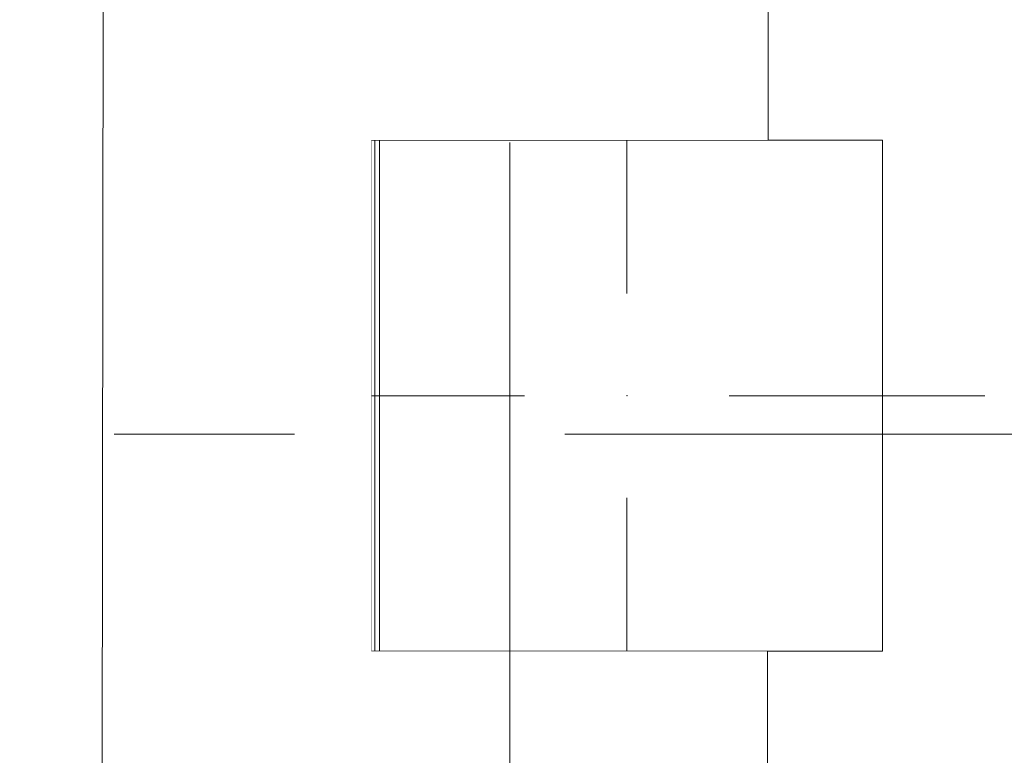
# Model space of a CAD drawing. Header units: millimetres. Extents: x -70269 to 35056, y -51814 to 48966.
# Tile 144 of 220: x -38424 to -37653, y 32529 to 33105. Entities that reach past the tile are written whole.
import ezdxf

# ---------------------------------------------------------------- set-up
doc = ezdxf.new("R2010")
doc.units = ezdxf.units.MM
doc.set_wipeout_variables(frame=1)
doc.linetypes.add('Przerywana podwójnie', pattern=[109.361107, 52.916665, -21.166666, 14.111111, -21.166666])
doc.linetypes.add('Wipeout_Contour', pattern=[1000, 0, -1000])
for name, color, linetype, lineweight, true_color in [('280-A Dachy Powłoki_Nr_pióra__95', 7, 'Continuous', 20, 0x7c7c7c), ('410-K Osie główne_Nr_pióra__95', 7, 'Continuous', 20, 0x7c7c7c), ('420-K Ściany_Nr_pióra__95', 7, 'Continuous', 20, 0x7c7c7c), ('440-K Słupy_Nr_pióra__95', 7, 'Continuous', 20, 0x7c7c7c), ('460 - Stropy_Nr_pióra__95', 7, 'Continuous', 13, 0x7c7c7c)]:
    doc.layers.add(name, color=color, linetype=linetype, lineweight=lineweight, true_color=true_color)
doc.layers.add('420-K Ściany', color=7, linetype='Continuous')
doc.layers.add('XREF', color=8, linetype='Continuous', lineweight=9)

# ---------------------------------------------------------------- blocks, each defined once
blk = doc.blocks.new('parter 2025.10.15')
at = {"layer": '280-A Dachy Powłoki_Nr_pióra__95', "color": 8, "linetype": 'Continuous', "lineweight": 5, "flags": 128}
for points in [[(13.455, 3006.84), (13.455, 59.933)], [(14.515, 59.931), (14.515, 3006.838)], [(31.486, 59.91), (31.486, 3006.817)], [(31.839, 3006.817), (31.839, 59.91)]]:
    blk.add_lwpolyline(points, dxfattribs=at)
at = {"layer": '440-K Słupy_Nr_pióra__95', "color": 8, "linetype": 'Continuous', "lineweight": 5}
for p, q in [((51.202, 2744.809), (51.202, 2764.809)), ((43.202, 2736.809), (23.202, 2736.809)), ((59.202, 2736.809), (79.202, 2736.809)), ((51.202, 2728.809), (51.202, 2708.809))]:
    blk.add_line(p, q, dxfattribs=at)
at = {"layer": '440-K Słupy_Nr_pióra__95', "color": 8, "linetype": 'Continuous', "lineweight": 5, "flags": 128}
blk.add_lwpolyline([(31.202, 2716.809), (71.202, 2716.809), (71.202, 2756.809), (31.202, 2756.809)], close=True, dxfattribs=at)
at = {"layer": '440-K Słupy_Nr_pióra__95', "color": 8, "linetype": 'Continuous', "lineweight": 5}
blk.add_point((51.202, 2736.809), dxfattribs=at)
at = {"color": 8, "linetype": 'Wipeout_Contour', "lineweight": 5, "ltscale": 6138.335975}
blk.add_wipeout([(6.754, 9.866), (8.754, 9.864), (12.582, 3056.701), (10.582, 3056.701)], dxfattribs=at).dxf.layer = '420-K Ściany'
at = {"color": 8, "linetype": 'Wipeout_Contour', "lineweight": 5, "ltscale": 6142.025808}
blk.add_wipeout([(8.767, 19.864), (18.767, 19.851), (22.569, 3046.701), (12.569, 3046.701)], dxfattribs=at).dxf.layer = '420-K Ściany'
at = {"layer": '420-K Ściany_Nr_pióra__95', "color": 8, "linetype": 'Continuous', "lineweight": 5, "flags": 128}
blk.add_lwpolyline([(10.584, 3058.701), (6.754, 9.866)], dxfattribs=at)
at = {"color": 8, "linetype": 'Wipeout_Contour', "lineweight": 5, "ltscale": 6148.220068}
blk.add_wipeout([(18.767, 19.901), (18.817, 19.901), (22.619, 3046.651), (22.569, 3046.651)], dxfattribs=at).dxf.layer = '420-K Ściany'
at = {"color": 8, "linetype": 'Wipeout_Contour', "lineweight": 5, "ltscale": 61418.732381}
blk.add_wipeout([(22.569, 3006.651), (18.867, 59.901), (58.867, 59.851), (59.186, 313.809), (32.202, 313.809), (32.202, 353.809), (59.236, 353.809), (59.563, 613.809), (32.202, 613.809), (32.202, 653.809), (59.613, 653.809), (59.94, 913.809), (32.202, 913.809), (32.202, 953.809), (59.99, 953.809), (60.313, 1210.809), (32.202, 1210.809), (32.202, 1250.809), (60.363, 1250.809), (60.694, 1513.809), (32.202, 1513.809), (32.202, 1553.809), (60.744, 1553.809), (61.07, 1813.809), (32.202, 1813.809), (32.202, 1853.809), (61.121, 1853.809), (61.447, 2113.809), (32.202, 2113.809), (32.202, 2153.809), (61.498, 2153.809), (61.824, 2413.809), (32.202, 2413.809), (32.202, 2453.809), (61.874, 2453.809), (62.205, 2716.809), (31.202, 2716.809), (31.202, 2756.809), (62.255, 2756.809), (62.569, 3006.651)], dxfattribs=at).dxf.layer = '420-K Ściany'
at = {"layer": '410-K Osie główne_Nr_pióra__95', "color": 8, "linetype": 'Przerywana podwójnie', "lineweight": 5}
for p, q in [((42.057, 3303.44), (42.057, -165.649)), ((-63.001, 2733.809), (1039.917, 2733.809))]:
    blk.add_line(p, q, dxfattribs=at)
at = {"layer": '420-K Ściany_Nr_pióra__95', "color": 8, "linetype": 'Continuous', "lineweight": 5, "flags": 128}
for points in [[(62.255, 2756.809), (62.569, 3006.651)], [(62.255, 2756.809), (62.569, 3006.651)], [(61.874, 2453.809), (62.205, 2716.809)], [(61.874, 2453.809), (62.205, 2716.809)]]:
    blk.add_lwpolyline(points, dxfattribs=at)
at = {"layer": '460 - Stropy_Nr_pióra__95', "color": 8, "linetype": 'Continuous', "lineweight": 5, "flags": 128}
blk.add_lwpolyline([(6.752, 7.866), (658.572, 7.047), (655.727, 2276.766), (655.137, 2747.249), (654.747, 3058.701), (10.584, 3058.701)], close=True, dxfattribs=at)

msp = doc.modelspace()

# ---------------------------------------------------------------- block references
at = {"layer": 'XREF', "xscale": 10, "yscale": 10, "zscale": 10}
msp.add_blockref('parter 2025.10.15', (-38460.61, 5442.28), dxfattribs=at)

doc.saveas('drawing.dxf')
